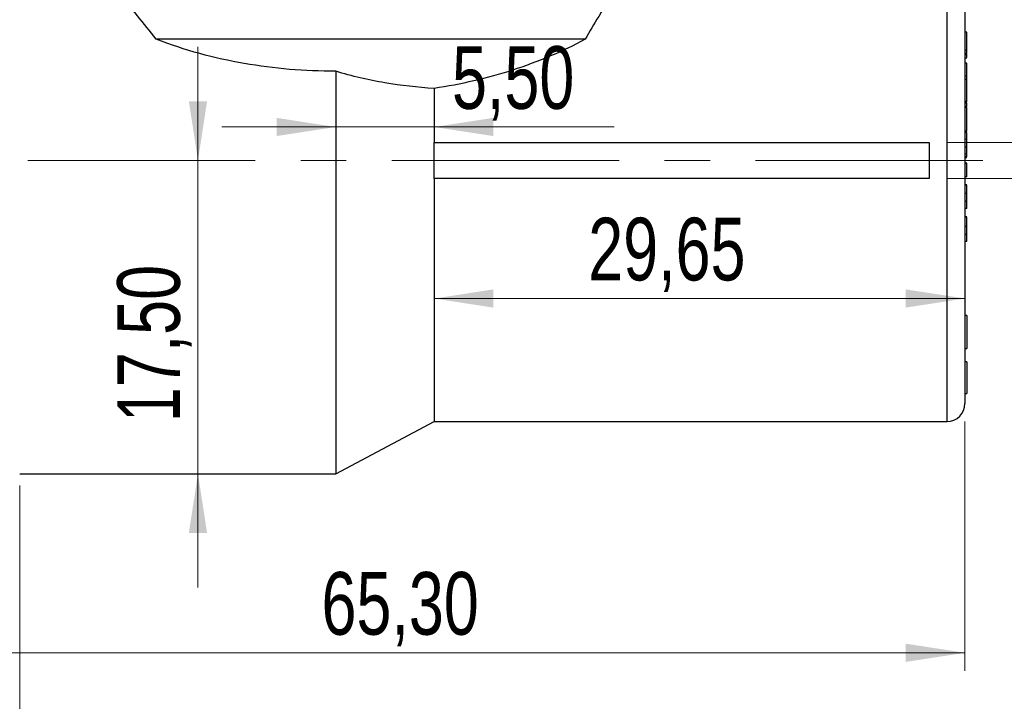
# Model space of a CAD drawing. Header units: millimetres. Extents: x 0 to 420, y 0 to 297.
# Tile 18 of 67: x 80 to 135, y 186 to 225. Entities that reach past the tile are written whole.
import ezdxf

# ---------------------------------------------------------------- set-up
doc = ezdxf.new("R2010")
doc.units = ezdxf.units.MM
doc.linetypes.add('CENTERX2', pattern=[20.32, 12.7, -2.54, 2.54, -2.54])
doc.styles.add('SLDTEXTSTYLE1', font='TXT', dxfattribs={"width": 0.75})
doc.dimstyles.new('SLDDIMSTYLE0', dxfattribs={"dimtxt": 3.5, "dimasz": 3.302, "dimexe": 0, "dimexo": 0.0625, "dimgap": 0.875, "dimtad": 1, "dimrnd": 1e-09, "dimzin": 12, "dimdsep": 46, "dimtxsty": 'SLDTEXTSTYLE1', "dimsah": 1, "dimcen": 0.09, "dimadec": 0, "dimazin": 3, "dimtfac": 1, "dimtofl": 0, "dimtmove": 0, "dimatfit": 3, "dimfxl": 0, "dimfrac": 2, "dimtolj": 1, "dimtzin": 12, "dimarcsym": 0})
doc.dimstyles.new('SLDDIMSTYLE1', dxfattribs={"dimtxt": 3.5, "dimasz": 3.302, "dimexe": 0, "dimexo": 0.0625, "dimgap": 0.875, "dimtad": 1, "dimrnd": 1e-09, "dimzin": 12, "dimdsep": 46, "dimtxsty": 'SLDTEXTSTYLE1', "dimsah": 1, "dimcen": 0.09, "dimadec": 0, "dimazin": 3, "dimtfac": 1, "dimtmove": 0, "dimatfit": 0, "dimfxl": 0, "dimfrac": 2, "dimtolj": 1, "dimtzin": 12, "dimarcsym": 0})

# ---------------------------------------------------------------- blocks, each defined once
blk = doc.blocks.new('_D')
at = {"color": 7, "linetype": 'Continuous', "lineweight": 0}
for p, q in [((132.757, 202.126), (132.757, 188.201)), ((67.457, 198.51), (67.457, 188.201)), ((132.757, 189.201), (67.457, 189.201))]:
    blk.add_line(p, q, dxfattribs=at)
at = {"color": 7, "linetype": 'Continuous', "lineweight": 18}
for points in [[(67.457, 189.201), (70.759, 188.693), (70.759, 189.709)], [(132.757, 189.201), (129.455, 189.709), (129.455, 188.693)]]:
    blk.add_solid(points, dxfattribs=at)
at = {"color": 7, "linetype": 'Continuous', "lineweight": 18, "insert": (96.816, 193.713), "char_height": 3.5, "attachment_point": 1, "style": 'SLDTEXTSTYLE1'}
blk.add_mtext('65,30', dxfattribs=at)
blk = doc.blocks.new('_D_1')
at = {"color": 7, "linetype": 'Continuous', "lineweight": 0}
for p, q in [((141.011, 217.701), (141.011, 222.218)), ((131.757, 217.701), (142.011, 217.701)), ((141.011, 217.701), (141.011, 215.701)), ((131.757, 215.701), (142.011, 215.701)), ((141.011, 215.701), (141.011, 209.351))]:
    blk.add_line(p, q, dxfattribs=at)
at = {"color": 7, "linetype": 'Continuous', "lineweight": 18}
for points in [[(141.011, 217.701), (141.519, 221.003), (140.503, 221.003)], [(141.011, 215.701), (140.503, 212.399), (141.519, 212.399)]]:
    blk.add_solid(points, dxfattribs=at)
at = {"color": 7, "linetype": 'Continuous', "lineweight": 18, "insert": (136.5, 219.632), "char_height": 3.5, "attachment_point": 1, "rotation": 90, "style": 'SLDTEXTSTYLE1'}
blk.add_mtext('2', dxfattribs=at)
blk = doc.blocks.new('_D_2')
at = {"color": 7, "linetype": 'Continuous', "lineweight": 0}
for p, q in [((89.915, 216.701), (89.915, 223.051)), ((89.915, 199.201), (89.915, 216.701)), ((89.915, 199.201), (89.915, 192.851))]:
    blk.add_line(p, q, dxfattribs=at)
at = {"color": 7, "linetype": 'Continuous', "lineweight": 18}
for points in [[(89.915, 216.701), (90.423, 220.003), (89.407, 220.003)], [(89.915, 199.201), (89.407, 195.899), (90.423, 195.899)]]:
    blk.add_solid(points, dxfattribs=at)
at = {"color": 7, "linetype": 'Continuous', "lineweight": 18, "insert": (85.403, 202.082), "char_height": 3.5, "attachment_point": 1, "rotation": 90, "style": 'SLDTEXTSTYLE1'}
blk.add_mtext('17,50', dxfattribs=at)
blk = doc.blocks.new('_D_3')
at = {"color": 7, "linetype": 'Continuous', "lineweight": 0}
for p, q in [((97.607, 218.573), (91.257, 218.573)), ((97.607, 218.573), (103.107, 218.573)), ((103.107, 218.573), (113.156, 218.573))]:
    blk.add_line(p, q, dxfattribs=at)
at = {"color": 7, "linetype": 'Continuous', "lineweight": 18}
for points in [[(97.607, 218.573), (94.305, 219.081), (94.305, 218.065)], [(103.107, 218.573), (106.409, 218.065), (106.409, 219.081)]]:
    blk.add_solid(points, dxfattribs=at)
at = {"color": 7, "linetype": 'Continuous', "lineweight": 18, "insert": (104.105, 223.085), "char_height": 3.5, "attachment_point": 1, "style": 'SLDTEXTSTYLE1'}
blk.add_mtext('5,50', dxfattribs=at)
blk = doc.blocks.new('_D_4')
at = {"color": 7, "linetype": 'Continuous', "lineweight": 0}
blk.add_line((132.757, 208.991), (103.107, 208.991), dxfattribs=at)
at = {"color": 7, "linetype": 'Continuous', "lineweight": 18}
for points in [[(103.107, 208.991), (106.409, 208.483), (106.409, 209.499)], [(132.757, 208.991), (129.455, 209.499), (129.455, 208.483)]]:
    blk.add_solid(points, dxfattribs=at)
at = {"color": 7, "linetype": 'Continuous', "lineweight": 18, "insert": (111.715, 213.503), "char_height": 3.5, "attachment_point": 1, "style": 'SLDTEXTSTYLE1'}
blk.add_mtext('29,65', dxfattribs=at)
blk = doc.blocks.new('_D_5')
at = {"color": 7, "linetype": 'Continuous', "lineweight": 0}
for p, q in [((47.699, 238.871), (47.699, 255.142)), ((80.307, 238.871), (46.699, 238.871)), ((47.699, 238.871), (47.699, 216.701)), ((64.457, 216.701), (46.699, 216.701))]:
    blk.add_line(p, q, dxfattribs=at)
at = {"color": 7, "linetype": 'Continuous', "lineweight": 18}
for points in [[(47.699, 238.871), (47.191, 235.569), (48.207, 235.569)], [(47.699, 216.701), (48.207, 220.003), (47.191, 220.003)]]:
    blk.add_solid(points, dxfattribs=at)
at = {"color": 7, "linetype": 'Continuous', "lineweight": 18, "insert": (43.188, 243.504), "char_height": 3.5, "attachment_point": 1, "rotation": 90, "style": 'SLDTEXTSTYLE1'}
blk.add_mtext('22,17', dxfattribs=at)
blk = doc.blocks.new('_D_8')
at = {"color": 7, "linetype": 'Continuous', "lineweight": 0}
for p, q in [((67.457, 199.426), (67.457, 182.201)), ((79.957, 198.537), (79.957, 182.201)), ((67.457, 183.201), (61.107, 183.201)), ((67.457, 183.201), (79.957, 183.201)), ((79.957, 183.201), (86.307, 183.201))]:
    blk.add_line(p, q, dxfattribs=at)
at = {"color": 7, "linetype": 'Continuous', "lineweight": 18}
for points in [[(67.457, 183.201), (64.155, 183.709), (64.155, 182.693)], [(79.957, 183.201), (83.259, 182.693), (83.259, 183.709)]]:
    blk.add_solid(points, dxfattribs=at)
at = {"color": 7, "linetype": 'Continuous', "lineweight": 18, "insert": (67.32, 187.713), "char_height": 3.5, "attachment_point": 1, "style": 'SLDTEXTSTYLE1'}
blk.add_mtext('12,50', dxfattribs=at)

msp = doc.modelspace()

# ---------------------------------------------------------------- linework, layer by layer
at = {"color": 8, "linetype": 'Continuous', "lineweight": 25}
msp.add_line((131.75674, 202.12604), (131.75674, 231.27604), dxfattribs=at)
at = {"color": 7, "linetype": 'Continuous', "lineweight": 25}
for p, q in [((132.75674, 230.27604), (132.75674, 203.12604)), ((132.85674, 223.86536), (132.75674, 223.86536)), ((132.85674, 222.84854), (132.85674, 223.86536)), ((111.54956, 223.47104), (87.57764, 223.47104)), ((132.85674, 222.84854), (132.75674, 222.84854)), ((132.85674, 222.67706), (132.85674, 222.84854)), ((132.85674, 222.67706), (132.75674, 222.67706)), ((132.85674, 222.60895), (132.75674, 222.60895)), ((132.75674, 222.44258), (132.86924, 222.44258)), ((132.85674, 222.60895), (132.85674, 222.64585)), ((97.60674, 221.68455), (97.60674, 199.20104)), ((132.85674, 222.13823), (132.75674, 222.13823)), ((132.85674, 221.41707), (132.85674, 222.13823)), ((132.85674, 221.41707), (132.75674, 221.41707)), ((132.85674, 221.22477), (132.75674, 221.22477)), ((132.85674, 221.22477), (132.85674, 221.41707)), ((132.85674, 219.9984), (132.85674, 221.22477)), ((103.10674, 220.72608), (103.10674, 217.70104)), ((132.85674, 219.9984), (132.75674, 219.9984)), ((132.85674, 219.95634), (132.85674, 219.9984)), ((132.85674, 219.95634), (132.75674, 219.95634)), ((132.86924, 219.9226), (132.75674, 219.9226)), ((132.85674, 219.9068), (132.75674, 219.9068)), ((132.85674, 219.7213), (132.75674, 219.7213)), ((132.85674, 219.656), (132.75674, 219.656)), ((132.85674, 219.7213), (132.85674, 219.9068)), ((132.85674, 218.3427), (132.85674, 219.656)), ((132.85674, 218.66649), (132.86924, 218.66649)), ((132.85674, 218.3427), (132.75674, 218.3427)), ((132.86924, 218.25681), (132.75674, 218.25681)), ((132.85674, 217.89262), (132.75674, 217.89262)), ((103.10674, 217.70104), (130.75674, 217.70104)), ((103.10674, 215.70104), (103.10674, 217.70104)), ((130.75674, 217.70104), (130.75674, 215.70104)), ((132.85674, 217.4455), (132.75674, 217.4455)), ((132.85674, 217.04927), (132.85674, 217.4455)), ((132.85674, 217.04927), (132.75674, 217.04927)), ((132.85674, 216.90664), (132.75674, 216.90664)), ((132.75674, 216.86287), (132.86924, 216.86287)), ((132.85674, 216.90664), (132.85674, 217.04927)), ((132.85674, 216.54343), (132.75674, 216.54343)), ((132.85674, 216.53823), (132.75674, 216.53823)), ((132.85674, 216.53823), (132.85674, 216.54343)), ((132.85674, 215.79424), (132.85674, 216.53823)), ((103.10674, 215.70104), (103.10674, 202.12604)), ((130.75674, 215.70104), (103.10674, 215.70104)), ((132.85674, 215.79424), (132.75674, 215.79424)), ((132.86924, 215.33418), (132.75674, 215.33418)), ((132.85674, 215.32431), (132.75674, 215.32431)), ((132.85674, 215.32431), (132.85674, 215.32619)), ((132.85674, 214.85956), (132.75674, 214.85956)), ((132.85674, 214.40363), (132.75674, 214.40363)), ((132.85674, 214.01501), (132.75674, 214.01501)), ((132.85674, 214.01501), (132.85674, 214.40363)), ((132.86924, 213.55564), (132.75674, 213.55564)), ((132.85674, 213.52559), (132.75674, 213.52559)), ((132.85674, 213.00435), (132.75674, 213.00435)), ((132.85674, 212.55724), (132.75674, 212.55724)), ((132.85674, 212.17943), (132.85674, 212.55724)), ((132.85674, 212.17943), (132.75674, 212.17943)), ((132.85674, 208.0505), (132.75674, 208.0505)), ((132.85674, 208.0505), (132.85674, 206.1967)), ((132.75674, 206.1967), (132.85674, 206.1967)), ((132.85674, 205.44538), (132.75674, 205.44538)), ((132.85674, 205.44538), (132.85674, 203.69008)), ((132.75674, 203.69008), (132.85674, 203.69008)), ((97.60674, 199.20104), (103.10674, 202.12604)), ((103.10674, 202.12604), (131.75674, 202.12604)), ((79.95674, 199.20104), (97.60674, 199.20104))]:
    msp.add_line(p, q, dxfattribs=at)
at = {"color": 7, "linetype": 'CENTERX2', "lineweight": 18}
msp.add_line((133.75674, 216.70104), (65.45674, 216.70104), dxfattribs=at)
at = {"color": 7, "linetype": 'Continuous', "lineweight": 25}
msp.add_arc((131.75674, 203.12604), 1, 270, 0, dxfattribs=at)
for points, knots in [([(87.57764, 223.47104), (86.88137, 224.36981), (86.17867, 225.21765), (84.79638, 226.83879), (84.11599, 227.61146), (83.12742, 228.71637), (82.80319, 229.07553), (82.16797, 229.77461), (81.8611, 230.10999), (80.97732, 231.07122), (80.4362, 231.65337), (79.95674, 232.1666)], [0, 0, 0, 0, 0.25, 0.25, 0.5, 0.5, 0.625, 0.625, 0.75, 0.75, 1, 1, 1, 1]), ([(117.00931, 231.26613), (117.01192, 231.26938), (117.04989, 231.3167), (116.90739, 231.13943), (116.58462, 230.73518), (116.06498, 230.07615), (115.37838, 229.18648), (114.49846, 228.01078), (113.45456, 226.54142), (112.42495, 224.9883), (111.79792, 223.90151), (111.54956, 223.47104)], [0, 0, 0, 0, 0.00913815, 0.132738, 0.24500651, 0.36008229, 0.48200778, 0.60642504, 0.75277393, 0.90207612, 1, 1, 1, 1]), ([(97.60674, 221.68455), (95.87542, 221.68455), (94.1721, 221.82738), (90.82552, 222.41103), (89.18261, 222.85416), (87.57764, 223.47104)], [0, 0, 0, 0, 0.5, 0.5, 1, 1, 1, 1]), ([(111.54956, 223.47104), (110.25329, 222.77839), (108.89537, 222.20158), (106.7773, 221.51716), (106.05776, 221.31887), (104.59398, 220.97963), (103.8523, 220.83936), (103.10674, 220.72608)], [0, 0, 0, 0, 0.5, 0.5, 0.75, 0.75, 1, 1, 1, 1]), ([(132.85674, 222.45334), (132.85674, 222.45169), (132.85674, 222.4475), (132.85674, 222.50712), (132.85674, 222.575), (132.85674, 222.60895)], [0, 0, 0, 0, 0.245081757, 0.622294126, 1, 1, 1, 1]), ([(103.10674, 220.72608), (102.18774, 220.78323), (101.26963, 220.88584), (99.43634, 221.19825), (98.52119, 221.40822), (97.60674, 221.68455)], [0, 0, 0, 0, 0.5, 0.5, 1, 1, 1, 1]), ([(132.85674, 217.89262), (132.85674, 217.90684), (132.85674, 217.93487), (132.85674, 217.97531), (132.85674, 218.01316), (132.85674, 218.0488), (132.85674, 218.08214), (132.85674, 218.11334), (132.85674, 218.14213), (132.85674, 218.16828), (132.85674, 218.19209), (132.85674, 218.21209), (132.85674, 218.22819), (132.85674, 218.24108), (132.85674, 218.25024), (132.85674, 218.25597), (132.85674, 218.2574), (132.85674, 218.25594), (132.85674, 218.2552)], [0, 0, 0, 0, 0.064466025, 0.126968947, 0.188880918, 0.249083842, 0.309264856, 0.369828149, 0.42996806, 0.491760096, 0.553552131, 0.615194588, 0.675972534, 0.73790314, 0.800745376, 0.864985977, 0.931632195, 1, 1, 1, 1]), ([(132.85674, 217.4455), (132.85674, 217.47195), (132.85674, 217.52273), (132.85674, 217.59551), (132.85674, 217.66169), (132.85674, 217.72088), (132.85674, 217.77351), (132.85674, 217.81917), (132.85674, 217.85828), (132.85674, 217.88183), (132.85674, 217.89262)], [0, 0, 0, 0, 0.17611125, 0.33815131, 0.48526601, 0.61760584, 0.73488262, 0.83753447, 0.92555771, 1, 1, 1, 1]), ([(132.85674, 214.85956), (132.85674, 214.87388), (132.85674, 214.90226), (132.85674, 214.94387), (132.85674, 214.98426), (132.85674, 215.02266), (132.85674, 215.06028), (132.85674, 215.09584), (132.85674, 215.13002), (132.85674, 215.163), (132.85674, 215.19326), (132.85674, 215.22114), (132.85674, 215.24612), (132.85674, 215.26761), (132.85674, 215.28662), (132.85674, 215.30217), (132.85674, 215.31514), (132.85674, 215.32121), (132.85674, 215.32431)], [0, 0, 0, 0, 0.063128, 0.12511301, 0.18569289, 0.24560231, 0.30519243, 0.36504445, 0.42504847, 0.48603553, 0.54741588, 0.60847336, 0.67015818, 0.73270356, 0.79642773, 0.8615499, 0.92928026, 1, 1, 1, 1]), ([(132.85674, 214.40363), (132.85674, 214.43032), (132.85674, 214.4815), (132.85674, 214.55514), (132.85674, 214.62217), (132.85674, 214.68255), (132.85674, 214.73622), (132.85674, 214.78327), (132.85674, 214.82365), (132.85674, 214.84835), (132.85674, 214.85956)], [0, 0, 0, 0, 0.17693981, 0.33926948, 0.4862994, 0.61893187, 0.73635346, 0.83858166, 0.92668969, 1, 1, 1, 1]), ([(132.85674, 213.00435), (132.85674, 213.01877), (132.85674, 213.04735), (132.85674, 213.08984), (132.85674, 213.13136), (132.85674, 213.17165), (132.85674, 213.21113), (132.85674, 213.24942), (132.85674, 213.28681), (132.85674, 213.32288), (132.85674, 213.35737), (132.85674, 213.38939), (132.85674, 213.41878), (132.85674, 213.44541), (132.85674, 213.46948), (132.85674, 213.49107), (132.85674, 213.51007), (132.85674, 213.52034), (132.85674, 213.52559)], [0, 0, 0, 0, 0.06303202, 0.12491694, 0.18548436, 0.24566844, 0.30456921, 0.36459189, 0.42486639, 0.48580077, 0.54731333, 0.6089475, 0.67042685, 0.73229251, 0.79588363, 0.861674, 0.92932129, 1, 1, 1, 1]), ([(132.85674, 212.55724), (132.85674, 212.58325), (132.85674, 212.63303), (132.85674, 212.70484), (132.85674, 212.77016), (132.85674, 212.82929), (132.85674, 212.882), (132.85674, 212.92832), (132.85674, 212.9684), (132.85674, 212.99312), (132.85674, 213.00435)], [0, 0, 0, 0, 0.17737608, 0.339441, 0.48647407, 0.61912566, 0.73599234, 0.83882887, 0.92674663, 1, 1, 1, 1])]:
    msp.add_open_spline(points, degree=3, knots=knots, dxfattribs=at)

# ---------------------------------------------------------------- dimensions: what is measured, and where the dimension line sits
at = {"color": 7, "linetype": 'Continuous', "lineweight": 18}
for base, p1, p2, dimstyle, picture, middle in [((47.69925, 216.70104), (81.30674, 238.87104), (65.45674, 216.70104), 'SLDDIMSTYLE0', '_D_5', (47.69925, 249.32306)), ((89.9146, 216.70104), (97.60674, 199.20104), (65.45674, 216.70104), 'SLDDIMSTYLE1', '_D_2', (89.9146, 207.90068)), ((141.01127, 215.70104), (130.75674, 217.70104), (130.75674, 215.70104), 'SLDDIMSTYLE1', '_D_1', (141.01127, 220.92499))]:
    dim = msp.add_linear_dim(base=base, p1=p1, p2=p2, angle=90, dimstyle=dimstyle, dxfattribs=at)
    dim.commit()
    dim.dimension.update_dxf_attribs({"geometry": picture, "text_midpoint": middle, "dimtype": 160})
for base, p1, p2, dimstyle, picture, middle in [((103.10674, 218.57331), (97.60674, 199.20104), (103.10674, 220.72608), 'SLDDIMSTYLE1', '_D_3', (108.63032, 218.57331)), ((103.10674, 208.99092), (132.75674, 203.12604), (103.10674, 202.12604), 'SLDDIMSTYLE0', '_D_4', (117.53391, 208.99092)), ((67.45674, 189.20104), (132.75674, 203.12604), (67.45674, 199.51033), 'SLDDIMSTYLE0', '_D', (102.63485, 189.20104)), ((79.95674, 183.20104), (67.45674, 200.42633), (79.95674, 199.5373), 'SLDDIMSTYLE1', '_D_8', (73.13858, 183.20104))]:
    dim = msp.add_linear_dim(base=base, p1=p1, p2=p2, dimstyle=dimstyle, dxfattribs=at)
    dim.commit()
    dim.dimension.update_dxf_attribs({"geometry": picture, "text_midpoint": middle, "dimtype": 160})

doc.saveas('drawing.dxf')
